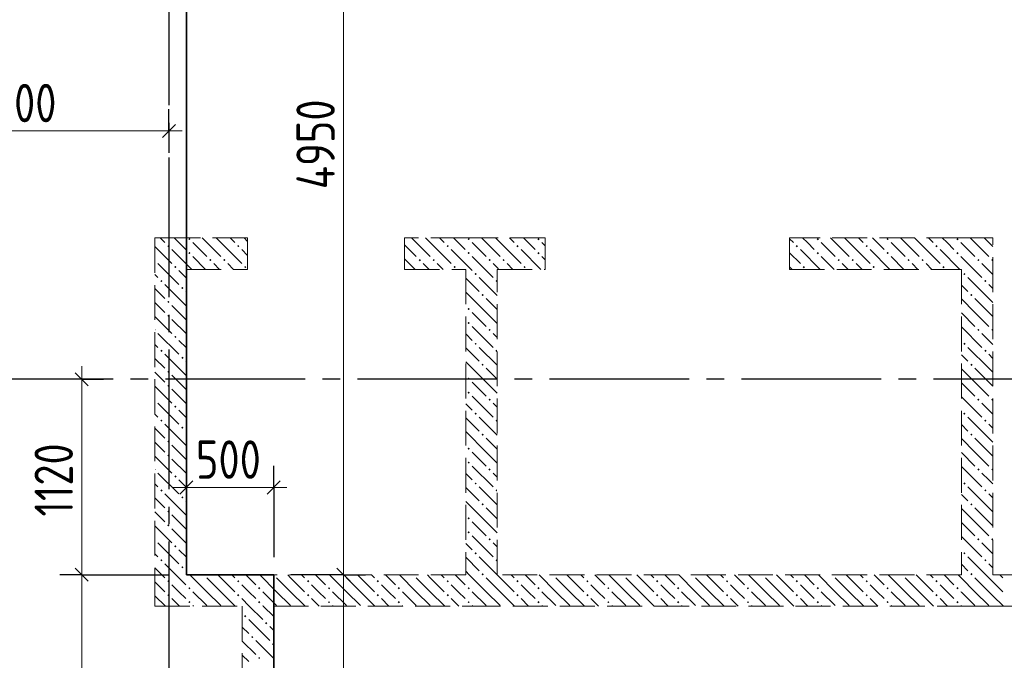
# Model space of a CAD drawing. Header units: millimetres. Extents: x 0 to 43617, y 0 to 59400.
# Tile 19 of 23: x 15469 to 21109, y 44640 to 48310. Entities that reach past the tile are written whole.
import ezdxf

# ---------------------------------------------------------------- set-up
doc = ezdxf.new("R2010")
doc.units = ezdxf.units.MM
doc.linetypes.add('______2', pattern=[270, 200, -70])
doc.linetypes.add('______5', pattern=[1100, 800, -100, 100, -100])
for name, color, linetype, lineweight in [('Standard', 7, 'Continuous', 25), ('ЖБ Перекрытие верхний уровень', 7, 'Continuous', 35), ('ЖБ Стена верхний уровень', 7, 'Continuous', 35), ('Оси', 40, '______5', 18)]:
    doc.layers.add(name, color=color, linetype=linetype, lineweight=lineweight)
doc.styles.add('GOST 2.304-81', font='txt')

msp = doc.modelspace()

# ---------------------------------------------------------------- hatches: boundary and pattern name
at = {"layer": 'ЖБ Стена верхний уровень', "linetype": 'Continuous', "lineweight": 18, "transparency": 33554687}
for points in [[(16434.5, 47053.1), (16440.9, 47059.6), (16447.4, 47053.1), (16440.9, 47046.6)], [(18034.5, 47053.1), (18040.9, 47059.6), (18047.4, 47053.1), (18040.9, 47046.6)], [(18434.5, 47053.1), (18440.9, 47059.6), (18447.4, 47053.1), (18440.9, 47046.6)], [(20034.5, 47053.1), (20040.9, 47059.6), (20047.4, 47053.1), (20040.9, 47046.6)], [(20434.5, 47053.1), (20440.9, 47059.6), (20447.4, 47053.1), (20440.9, 47046.6)], [(20834.5, 47053.1), (20840.9, 47059.6), (20847.4, 47053.1), (20840.9, 47046.6)], [(16314.5, 47013.1), (16321, 47019.6), (16327.5, 47013.1), (16321, 47006.6)], [(16714.5, 47013.1), (16721, 47019.6), (16727.5, 47013.1), (16721, 47006.6)], [(17914.5, 47013.1), (17921, 47019.6), (17927.5, 47013.1), (17921, 47006.6)], [(18314.5, 47013.1), (18321, 47019.6), (18327.4, 47013.1), (18321, 47006.6)], [(19914.5, 47013.1), (19921, 47019.6), (19927.4, 47013.1), (19921, 47006.6)], [(20314.5, 47013.1), (20321, 47019.6), (20327.4, 47013.1), (20321, 47006.6)], [(20714.5, 47013.1), (20721, 47019.6), (20727.4, 47013.1), (20721, 47006.6)], [(16244, 46936.6), (16247.4, 46933.1), (16244, 46929.7)], [(16434.5, 46973.1), (16440.9, 46979.6), (16447.4, 46973.1), (16440.9, 46966.6)], [(16554.4, 46933.1), (16560.9, 46939.6), (16567.4, 46933.1), (16560.9, 46926.6)], [(16634.5, 46933.1), (16640.9, 46939.6), (16647.4, 46933.1), (16640.9, 46926.6)], [(17754.4, 46933.1), (17760.9, 46939.6), (17767.4, 46933.1), (17760.9, 46926.6)], [(17834.5, 46933.1), (17840.9, 46939.6), (17847.4, 46933.1), (17840.9, 46926.6)], [(18034.5, 46973.1), (18040.9, 46979.6), (18047.4, 46973.1), (18040.9, 46966.6)], [(18154.4, 46933.1), (18160.9, 46939.6), (18167.4, 46933.1), (18160.9, 46926.6)], [(18234.5, 46933.1), (18240.9, 46939.6), (18247.4, 46933.1), (18240.9, 46926.6)], [(18434.5, 46973.1), (18440.9, 46979.6), (18447.4, 46973.1), (18440.9, 46966.6)], [(20034.5, 46973.1), (20040.9, 46979.6), (20047.4, 46973.1), (20040.9, 46966.6)], [(20154.4, 46933.1), (20160.9, 46939.6), (20167.4, 46933.1), (20160.9, 46926.6)], [(20234.5, 46933.1), (20240.9, 46939.6), (20247.4, 46933.1), (20240.9, 46926.6)], [(20434.5, 46973.1), (20440.9, 46979.6), (20447.4, 46973.1), (20440.9, 46966.6)], [(20554.4, 46933.1), (20560.9, 46939.6), (20567.4, 46933.1), (20560.9, 46926.6)], [(20634.5, 46933.1), (20640.9, 46939.6), (20647.4, 46933.1), (20640.9, 46926.6)], [(20834.5, 46973.1), (20840.9, 46979.6), (20847.4, 46973.1), (20840.9, 46966.6)], [(20954.4, 46933.1), (20960.9, 46939.6), (20967.4, 46933.1), (20960.9, 46926.6)], [(21034.5, 46933.1), (21040.9, 46939.6), (21044, 46936.6), (21044, 46929.7), (21040.9, 46926.6)], [(16354.4, 46893.1), (16360.9, 46899.6), (16367.4, 46893.1), (16360.9, 46886.6)], [(16754.4, 46893.1), (16760.9, 46899.6), (16767.4, 46893.1), (16760.9, 46886.6)], [(17954.4, 46893.1), (17960.9, 46899.6), (17967.4, 46893.1), (17960.9, 46886.6)], [(18354.4, 46893.1), (18360.9, 46899.6), (18367.4, 46893.1), (18360.9, 46886.6)], [(19954.4, 46893.1), (19960.9, 46899.6), (19967.4, 46893.1), (19960.9, 46886.6)], [(20354.4, 46893.1), (20360.9, 46899.6), (20367.4, 46893.1), (20360.9, 46886.6)], [(20754.4, 46893.1), (20760.9, 46899.6), (20767.4, 46893.1), (20760.9, 46886.6)], [(16274.5, 46813.1), (16281, 46819.6), (16287.5, 46813.1), (16281, 46806.6)], [(18074.5, 46853.1), (18081, 46859.6), (18087.5, 46853.1), (18081, 46846.6)], [(18194.5, 46813.1), (18201, 46819.6), (18204, 46816.6), (18204, 46809.7), (18201, 46806.6)], [(20874.5, 46853.1), (20881, 46859.6), (20887.5, 46853.1), (20881, 46846.6)], [(20994.5, 46813.1), (21001, 46819.6), (21007.5, 46813.1), (21001, 46806.6)], [(16394.5, 46773.1), (16401, 46779.6), (16407.5, 46773.1), (16401, 46766.6)], [(18114.5, 46733.1), (18121, 46739.6), (18127.5, 46733.1), (18121, 46726.6)], [(20914.5, 46733.1), (20921, 46739.6), (20927.4, 46733.1), (20921, 46726.6)], [(16314.5, 46693.1), (16321, 46699.6), (16327.5, 46693.1), (16321, 46686.6)], [(18034.5, 46653.1), (18040.9, 46659.6), (18047.4, 46653.1), (18040.9, 46646.6)], [(16314.5, 46613.1), (16321, 46619.6), (16327.5, 46613.1), (16321, 46606.6)], [(16244, 46536.6), (16247.4, 46533.1), (16244, 46529.7)], [(18034.5, 46573.1), (18040.9, 46579.6), (18047.4, 46573.1), (18040.9, 46566.6)], [(18154.4, 46533.1), (18160.9, 46539.6), (18167.4, 46533.1), (18160.9, 46526.6)], [(20954.4, 46533.1), (20960.9, 46539.6), (20967.4, 46533.1), (20960.9, 46526.6)], [(21034.5, 46533.1), (21040.9, 46539.6), (21044, 46536.6), (21044, 46529.7), (21040.9, 46526.6)], [(16354.4, 46493.1), (16360.9, 46499.6), (16367.4, 46493.1), (16360.9, 46486.6)], [(18074.5, 46453.1), (18081, 46459.6), (18087.5, 46453.1), (18081, 46446.6)], [(20874.5, 46453.1), (20881, 46459.6), (20887.5, 46453.1), (20881, 46446.6)], [(16274.5, 46413.1), (16281, 46419.6), (16287.5, 46413.1), (16281, 46406.6)], [(16394.5, 46373.1), (16401, 46379.6), (16407.5, 46373.1), (16401, 46366.6)], [(18194.5, 46413.1), (18201, 46419.6), (18204, 46416.6), (18204, 46409.7), (18201, 46406.6)], [(20994.5, 46413.1), (21001, 46419.6), (21007.5, 46413.1), (21001, 46406.6)], [(18114.5, 46333.1), (18121, 46339.6), (18127.5, 46333.1), (18121, 46326.6)], [(20914.5, 46333.1), (20921, 46339.6), (20927.4, 46333.1), (20921, 46326.6)], [(16314.5, 46293.1), (16321, 46299.6), (16327.5, 46293.1), (16321, 46286.6)], [(18034.5, 46253.1), (18040.9, 46259.6), (18047.4, 46253.1), (18040.9, 46246.6)], [(16314.5, 46213.1), (16321, 46219.6), (16327.5, 46213.1), (16321, 46206.6)], [(18034.5, 46173.1), (18040.9, 46179.6), (18047.4, 46173.1), (18040.9, 46166.6)], [(18154.4, 46133.1), (18160.9, 46139.6), (18167.4, 46133.1), (18160.9, 46126.6)], [(20954.4, 46133.1), (20960.9, 46139.6), (20967.4, 46133.1), (20960.9, 46126.6)], [(21034.5, 46133.1), (21040.9, 46139.6), (21044, 46136.6), (21044, 46129.7), (21040.9, 46126.6)], [(16244, 46136.6), (16247.4, 46133.1), (16244, 46129.7)], [(16354.4, 46093.1), (16360.9, 46099.6), (16367.4, 46093.1), (16360.9, 46086.6)], [(18074.5, 46053.1), (18081, 46059.6), (18087.5, 46053.1), (18081, 46046.6)], [(20874.5, 46053.1), (20881, 46059.6), (20887.5, 46053.1), (20881, 46046.6)], [(16274.5, 46013.1), (16281, 46019.6), (16287.5, 46013.1), (16281, 46006.6)], [(16394.5, 45973.1), (16401, 45979.6), (16407.5, 45973.1), (16401, 45966.6)], [(18194.5, 46013.1), (18201, 46019.6), (18204, 46016.6), (18204, 46009.7), (18201, 46006.6)], [(20994.5, 46013.1), (21001, 46019.6), (21007.5, 46013.1), (21001, 46006.6)], [(18114.5, 45933.1), (18121, 45939.6), (18127.5, 45933.1), (18121, 45926.6)], [(20914.5, 45933.1), (20921, 45939.6), (20927.4, 45933.1), (20921, 45926.6)], [(16314.5, 45893.1), (16321, 45899.6), (16327.5, 45893.1), (16321, 45886.6)], [(18034.5, 45853.1), (18040.9, 45859.6), (18047.4, 45853.1), (18040.9, 45846.6)], [(16314.5, 45813.1), (16321, 45819.6), (16327.5, 45813.1), (16321, 45806.6)], [(18034.5, 45773.1), (18040.9, 45779.6), (18047.4, 45773.1), (18040.9, 45766.6)], [(16244, 45736.6), (16247.4, 45733.1), (16244, 45729.7)], [(16354.4, 45693.1), (16360.9, 45699.6), (16367.4, 45693.1), (16360.9, 45686.6)], [(18154.4, 45733.1), (18160.9, 45739.6), (18167.4, 45733.1), (18160.9, 45726.6)], [(20954.4, 45733.1), (20960.9, 45739.6), (20967.4, 45733.1), (20960.9, 45726.6)], [(21034.5, 45733.1), (21040.9, 45739.6), (21044, 45736.6), (21044, 45729.7), (21040.9, 45726.6)], [(18074.5, 45653.1), (18081, 45659.6), (18087.5, 45653.1), (18081, 45646.6)], [(20874.5, 45653.1), (20881, 45659.6), (20887.5, 45653.1), (20881, 45646.6)], [(16274.5, 45613.1), (16281, 45619.6), (16287.5, 45613.1), (16281, 45606.6)], [(16394.5, 45573.1), (16401, 45579.6), (16407.5, 45573.1), (16401, 45566.6)], [(18194.5, 45613.1), (18201, 45619.6), (18204, 45616.6), (18204, 45609.7), (18201, 45606.6)], [(20994.5, 45613.1), (21001, 45619.6), (21007.5, 45613.1), (21001, 45606.6)], [(18114.5, 45533.1), (18121, 45539.6), (18127.5, 45533.1), (18121, 45526.6)], [(20914.5, 45533.1), (20921, 45539.6), (20927.4, 45533.1), (20921, 45526.6)], [(16314.5, 45493.1), (16321, 45499.6), (16327.5, 45493.1), (16321, 45486.6)], [(16314.5, 45413.1), (16321, 45419.6), (16327.5, 45413.1), (16321, 45406.6)], [(18034.5, 45453.1), (18040.9, 45459.6), (18047.4, 45453.1), (18040.9, 45446.6)], [(18034.5, 45373.1), (18040.9, 45379.6), (18047.4, 45373.1), (18040.9, 45366.6)], [(16244, 45336.6), (16247.4, 45333.1), (16244, 45329.7)], [(16354.4, 45293.1), (16360.9, 45299.6), (16367.4, 45293.1), (16360.9, 45286.6)], [(18154.4, 45333.1), (18160.9, 45339.6), (18167.4, 45333.1), (18160.9, 45326.6)], [(20954.4, 45333.1), (20960.9, 45339.6), (20967.4, 45333.1), (20960.9, 45326.6)], [(21034.5, 45333.1), (21040.9, 45339.6), (21044, 45336.6), (21044, 45329.7), (21040.9, 45326.6)], [(18074.5, 45253.1), (18081, 45259.6), (18087.5, 45253.1), (18081, 45246.6)], [(20874.5, 45253.1), (20881, 45259.6), (20887.5, 45253.1), (20881, 45246.6)], [(16274.5, 45213.1), (16281, 45219.6), (16287.5, 45213.1), (16281, 45206.6)], [(16394.5, 45173.1), (16401, 45179.6), (16407.5, 45173.1), (16401, 45166.6)], [(18194.5, 45213.1), (18201, 45219.6), (18204, 45216.6), (18204, 45209.7), (18201, 45206.6)], [(20994.5, 45213.1), (21001, 45219.6), (21007.5, 45213.1), (21001, 45206.6)], [(16524.3, 45130), (16521, 45126.6), (16517.6, 45130)], [(16924.3, 45130), (16921, 45126.6), (16917.6, 45130)], [(17324.3, 45130), (17321, 45126.6), (17317.6, 45130)], [(17724.3, 45130), (17721, 45126.6), (17717.6, 45130)], [(18114.5, 45133.1), (18121, 45139.6), (18127.5, 45133.1), (18124.3, 45130), (18117.6, 45130)], [(18124.3, 45130), (18121, 45126.6), (18117.6, 45130)], [(18524.3, 45130), (18521, 45126.6), (18517.6, 45130)], [(18924.3, 45130), (18921, 45126.6), (18917.6, 45130)], [(19324.3, 45130), (19321, 45126.6), (19317.6, 45130)], [(19724.3, 45130), (19721, 45126.6), (19717.6, 45130)], [(20124.3, 45130), (20121, 45126.6), (20117.6, 45130)], [(20524.3, 45130), (20521, 45126.6), (20517.6, 45130)], [(20914.5, 45133.1), (20921, 45139.6), (20927.4, 45133.1), (20921, 45126.6)], [(16314.5, 45093.1), (16321, 45099.6), (16327.5, 45093.1), (16321, 45086.6)], [(16714.5, 45093.1), (16721, 45099.6), (16727.5, 45093.1), (16721, 45086.6)], [(17114.5, 45093.1), (17121, 45099.6), (17127.5, 45093.1), (17121, 45086.6)], [(17514.5, 45093.1), (17521, 45099.6), (17527.5, 45093.1), (17521, 45086.6)], [(17914.5, 45093.1), (17921, 45099.6), (17927.5, 45093.1), (17921, 45086.6)], [(18314.5, 45093.1), (18321, 45099.6), (18327.4, 45093.1), (18321, 45086.6)], [(18714.5, 45093.1), (18721, 45099.6), (18727.4, 45093.1), (18721, 45086.6)], [(19114.5, 45093.1), (19121, 45099.6), (19127.4, 45093.1), (19121, 45086.6)], [(19514.5, 45093.1), (19521, 45099.6), (19527.4, 45093.1), (19521, 45086.6)], [(19914.5, 45093.1), (19921, 45099.6), (19927.4, 45093.1), (19921, 45086.6)], [(20314.5, 45093.1), (20321, 45099.6), (20327.4, 45093.1), (20321, 45086.6)], [(20714.5, 45093.1), (20721, 45099.6), (20727.4, 45093.1), (20721, 45086.6)], [(16314.5, 45013.1), (16321, 45019.6), (16327.5, 45013.1), (16321, 45006.6)], [(16434.5, 45053.1), (16440.9, 45059.6), (16447.4, 45053.1), (16440.9, 45046.6)], [(16714.5, 45013.1), (16721, 45019.6), (16727.5, 45013.1), (16721, 45006.6)], [(16834.5, 45053.1), (16840.9, 45059.6), (16847.4, 45053.1), (16840.9, 45046.6)], [(17114.5, 45013.1), (17121, 45019.6), (17127.5, 45013.1), (17121, 45006.6)], [(17234.5, 45053.1), (17240.9, 45059.6), (17247.4, 45053.1), (17240.9, 45046.6)], [(17514.5, 45013.1), (17521, 45019.6), (17527.5, 45013.1), (17521, 45006.6)], [(17634.5, 45053.1), (17640.9, 45059.6), (17647.4, 45053.1), (17640.9, 45046.6)], [(17914.5, 45013.1), (17921, 45019.6), (17927.5, 45013.1), (17921, 45006.6)], [(18034.5, 45053.1), (18040.9, 45059.6), (18047.4, 45053.1), (18040.9, 45046.6)], [(18314.5, 45013.1), (18321, 45019.6), (18327.4, 45013.1), (18321, 45006.6)], [(18434.5, 45053.1), (18440.9, 45059.6), (18447.4, 45053.1), (18440.9, 45046.6)], [(18714.5, 45013.1), (18721, 45019.6), (18727.4, 45013.1), (18721, 45006.6)], [(18834.5, 45053.1), (18840.9, 45059.6), (18847.4, 45053.1), (18840.9, 45046.6)], [(19114.5, 45013.1), (19121, 45019.6), (19127.4, 45013.1), (19121, 45006.6)], [(19234.5, 45053.1), (19240.9, 45059.6), (19247.4, 45053.1), (19240.9, 45046.6)], [(19514.5, 45013.1), (19521, 45019.6), (19527.4, 45013.1), (19521, 45006.6)], [(19634.5, 45053.1), (19640.9, 45059.6), (19647.4, 45053.1), (19640.9, 45046.6)], [(19914.5, 45013.1), (19921, 45019.6), (19927.4, 45013.1), (19921, 45006.6)], [(20034.5, 45053.1), (20040.9, 45059.6), (20047.4, 45053.1), (20040.9, 45046.6)], [(20314.5, 45013.1), (20321, 45019.6), (20327.4, 45013.1), (20321, 45006.6)], [(20434.5, 45053.1), (20440.9, 45059.6), (20447.4, 45053.1), (20440.9, 45046.6)], [(20714.5, 45013.1), (20721, 45019.6), (20727.4, 45013.1), (20721, 45006.6)], [(20834.5, 45053.1), (20840.9, 45059.6), (20847.4, 45053.1), (20840.9, 45046.6)], [(16434.5, 44973.1), (16440.9, 44979.6), (16447.4, 44973.1), (16440.9, 44966.6)], [(16834.5, 44973.1), (16840.9, 44979.6), (16847.4, 44973.1), (16840.9, 44966.6)], [(17234.5, 44973.1), (17240.9, 44979.6), (17247.4, 44973.1), (17240.9, 44966.6)], [(17634.5, 44973.1), (17640.9, 44979.6), (17647.4, 44973.1), (17640.9, 44966.6)], [(18034.5, 44973.1), (18040.9, 44979.6), (18047.4, 44973.1), (18040.9, 44966.6)], [(18434.5, 44973.1), (18440.9, 44979.6), (18447.4, 44973.1), (18440.9, 44966.6)], [(18834.5, 44973.1), (18840.9, 44979.6), (18847.4, 44973.1), (18840.9, 44966.6)], [(19234.5, 44973.1), (19240.9, 44979.6), (19247.4, 44973.1), (19240.9, 44966.6)], [(19634.5, 44973.1), (19640.9, 44979.6), (19647.4, 44973.1), (19640.9, 44966.6)], [(20034.5, 44973.1), (20040.9, 44979.6), (20047.4, 44973.1), (20040.9, 44966.6)], [(20434.5, 44973.1), (20440.9, 44979.6), (20447.4, 44973.1), (20440.9, 44966.6)], [(20834.5, 44973.1), (20840.9, 44979.6), (20847.4, 44973.1), (20840.9, 44966.6)], [(16754.4, 44893.1), (16760.9, 44899.6), (16767.4, 44893.1), (16760.9, 44886.6)], [(16874.5, 44853.1), (16881, 44859.6), (16887.5, 44853.1), (16881, 44846.6)], [(16794.5, 44773.1), (16801, 44779.6), (16807.5, 44773.1), (16801, 44766.6)], [(16914.5, 44733.1), (16921, 44739.6), (16924, 44736.6), (16924, 44729.7), (16921, 44726.6)], [(16834.5, 44653.1), (16840.9, 44659.6), (16847.4, 44653.1), (16840.9, 44646.6)]]:
    msp.add_hatch(color=7, dxfattribs=at).paths.add_polyline_path(points, flags=16)

# ---------------------------------------------------------------- linework, layer by layer
at = {"layer": 'Standard', "color": 251, "linetype": 'Continuous', "lineweight": -3, "true_color": 0x656565, "transparency": 33554687}
for p, q in [((16324, 47672.8), (16324, 47797.8)), ((16324, 47672.8), (16324, 47547.8)), ((16324, 47672.8), (16324, 47672.8)), ((15824, 46250), (15699, 46250)), ((15824, 46250), (15949, 46250)), ((15824, 46250), (15824, 46250)), ((16424, 45630), (16424, 45755)), ((16924, 45630), (16924, 45755)), ((16424, 45630), (16424, 45505)), ((16424, 45630), (16424, 45230)), ((16924, 45630), (16924, 45505)), ((16924, 45630), (16924, 45230)), ((15824, 45130), (15699, 45130)), ((15824, 45130), (15949, 45130)), ((17324, 45130), (17199, 45130)), ((17324, 45130), (17449, 45130))]:
    msp.add_line(p, q, dxfattribs=at)
at = {"layer": 'Standard', "color": 7, "linetype": 'Continuous', "lineweight": 25, "transparency": 33554687}
for p, q in [((16361.5, 47710.3), (16286.5, 47635.3)), ((15786.5, 46287.5), (15861.5, 46212.5)), ((16386.5, 45592.5), (16461.5, 45667.5)), ((16886.5, 45592.5), (16961.5, 45667.5)), ((15786.5, 45167.5), (15861.5, 45092.5)), ((17286.5, 45167.5), (17361.5, 45092.5))]:
    msp.add_line(p, q, dxfattribs=at)
at = {"layer": 'Standard', "color": 7, "linetype": 'Continuous', "lineweight": 13, "transparency": 33554687}
for p, q in [((16324, 47672.8), (16399, 47672.8)), ((15824, 46250), (15824, 46325)), ((16424, 45630), (16349, 45630)), ((16424, 45630), (16924, 45630)), ((16924, 45630), (16999, 45630)), ((17324, 45130), (17324, 42420))]:
    msp.add_line(p, q, dxfattribs=at)
for points in [[(17324, 50080), (17324, 47248.4), (17324, 47248.4), (17324, 45130)], [(16324, 47672.8), (14824, 47672.8), (14824, 47672.8), (14746.6, 47672.8), (14746.6, 47672.8), (14624, 47672.8)], [(15824, 46250), (15824, 45374.1), (15824, 45374.1), (15824, 45130)], [(15824, 45130), (15824, 44968.8), (15824, 44968.8), (15824, 43220)]]:
    msp.add_lwpolyline(points, dxfattribs=at)
at = {"layer": 'Standard', "color": 251, "linetype": 'Continuous', "lineweight": -3, "true_color": 0x656565, "transparency": 33554687}
for points in [[(15824, 45130), (15837.5, 45130), (15837.5, 45130), (16324, 45130)], [(17324, 45130), (17307, 45130), (17307, 45130), (17024, 45130)]]:
    msp.add_lwpolyline(points, dxfattribs=at)
at = {"layer": 'ЖБ Перекрытие верхний уровень', "color": 7, "linetype": 'Continuous', "lineweight": 35, "transparency": 33554687}
for p, q in [((16424, 45130), (16424, 50080)), ((16924, 45130), (16424, 45130)), ((16924, 42420), (16924, 45130))]:
    msp.add_line(p, q, dxfattribs=at)
at = {"layer": 'ЖБ Стена верхний уровень', "color": 251, "linetype": '______2', "lineweight": 13, "true_color": 0x656565, "transparency": 33554687}
for p, q in [((16424, 47060), (16244, 47060)), ((16244, 47060), (16244, 45130)), ((16774, 47060), (16424, 47060)), ((16774, 47060), (16774, 46880)), ((17674, 46880), (17674, 47060)), ((18024, 47060), (17674, 47060)), ((18204, 47060), (18024, 47060)), ((18479, 47060), (18204, 47060)), ((18479, 47060), (18479, 46880)), ((19879, 46880), (19879, 47060)), ((20864, 47060), (19879, 47060)), ((21044, 47060), (20864, 47060)), ((21044, 45130), (21044, 47060)), ((16424, 45130), (16424, 46880)), ((16424, 46880), (16774, 46880)), ((17674, 46880), (18024, 46880)), ((18024, 46880), (18024, 45130)), ((18204, 46880), (18479, 46880)), ((18204, 45130), (18204, 46880)), ((19879, 46880), (20864, 46880)), ((20864, 46880), (20864, 45130)), ((16244, 45130), (16244, 44950)), ((18024, 45130), (16424, 45130)), ((20864, 45130), (18204, 45130)), ((22024, 45130), (21044, 45130)), ((16244, 44950), (16744, 44950)), ((16744, 44950), (16744, 42420)), ((16924, 44950), (18024, 44950)), ((16924, 42420), (16924, 44950)), ((18024, 44950), (20864, 44950)), ((20864, 44950), (21044, 44950)), ((21044, 44950), (22024, 44950))]:
    msp.add_line(p, q, dxfattribs=at)
at = {"layer": 'ЖБ Стена верхний уровень', "color": 9, "linetype": 'Continuous', "lineweight": 18, "true_color": 0xc7c7c7, "transparency": 33554687}
for p, q in [((16274.1, 47060), (16301, 47033.1)), ((16381, 47033.1), (16354.1, 47060)), ((16540.9, 47033.1), (16514.1, 47060)), ((16594.1, 47060), (16621, 47033.1)), ((16674.1, 47060), (16701, 47033.1)), ((16774, 47040.1), (16754.1, 47060)), ((17740.9, 47033.1), (17714.1, 47060)), ((17794.1, 47060), (17821, 47033.1)), ((17874.1, 47060), (17901, 47033.1)), ((17981, 47033.1), (17954.1, 47060)), ((18140.9, 47033.1), (18114.1, 47060)), ((18194.1, 47060), (18204, 47050.1)), ((18204, 47050.1), (18221, 47033.1)), ((18274.1, 47060), (18301, 47033.1)), ((18381, 47033.1), (18354.1, 47060)), ((19879, 47055.1), (19901, 47033.1)), ((19981, 47033.1), (19954.1, 47060)), ((20140.9, 47033.1), (20114.1, 47060)), ((20194.1, 47060), (20221, 47033.1)), ((20274.1, 47060), (20301, 47033.1)), ((20381, 47033.1), (20354.1, 47060)), ((20540.9, 47033.1), (20514.1, 47060)), ((20594.1, 47060), (20621, 47033.1)), ((20674.1, 47060), (20701, 47033.1)), ((20781, 47033.1), (20754.1, 47060)), ((20940.9, 47033.1), (20914.1, 47060)), ((20994.1, 47060), (21021, 47033.1)), ((16244, 47010.1), (16340.9, 46913.1)), ((16340.9, 46993.1), (16424, 46910.1)), ((16421, 46993.1), (16381, 47033.1)), ((16460.9, 47033.1), (16540.9, 46953.1)), ((16540.9, 47033.1), (16621, 46953.1)), ((16621, 47033.1), (16740.9, 46913.1)), ((16740.9, 46993.1), (16774, 46960.1)), ((17674, 47020.1), (17740.9, 46953.1)), ((17740.9, 47033.1), (17821, 46953.1)), ((17821, 47033.1), (17940.9, 46913.1)), ((17940.9, 46993.1), (18024, 46910.1)), ((18021, 46993.1), (17981, 47033.1)), ((18060.9, 47033.1), (18140.9, 46953.1)), ((18140.9, 47033.1), (18204, 46970.1)), ((18221, 47033.1), (18340.9, 46913.1)), ((18421, 46993.1), (18381, 47033.1)), ((18460.9, 47033.1), (18479, 47015.1)), ((19940.9, 46993.1), (20054.1, 46880)), ((20021, 46993.1), (19981, 47033.1)), ((20060.9, 47033.1), (20140.9, 46953.1)), ((20140.9, 47033.1), (20221, 46953.1)), ((20221, 47033.1), (20340.9, 46913.1)), ((20340.9, 46993.1), (20454.1, 46880)), ((20421, 46993.1), (20381, 47033.1)), ((20460.9, 47033.1), (20540.9, 46953.1)), ((20540.9, 47033.1), (20621, 46953.1)), ((20621, 47033.1), (20740.9, 46913.1)), ((20740.9, 46993.1), (20854.1, 46880)), ((20821, 46993.1), (20781, 47033.1)), ((20860.9, 47033.1), (20864, 47030.1)), ((20864, 47030.1), (20940.9, 46953.1)), ((20940.9, 47033.1), (21021, 46953.1)), ((21021, 47033.1), (21044, 47010.1)), ((17674, 46940.1), (17734.1, 46880)), ((18060.9, 46953.1), (18181, 46833.1)), ((18204, 46970.1), (18221, 46953.1)), ((18460.9, 46953.1), (18479, 46935.1)), ((19879, 46975.1), (19940.9, 46913.1)), ((20060.9, 46953.1), (20134.1, 46880)), ((20460.9, 46953.1), (20534.1, 46880)), ((20860.9, 46953.1), (20864, 46950.1)), ((20864, 46950.1), (20981, 46833.1)), ((16260.9, 46913.1), (16381, 46793.1)), ((16381, 46873.1), (16424, 46830.1)), ((17814.1, 46880), (17781, 46913.1)), ((17860.9, 46913.1), (17894.1, 46880)), ((18024, 46910.1), (18060.9, 46873.1)), ((18204, 46890.1), (18181, 46913.1)), ((19879, 46895.1), (19894.1, 46880)), ((20214.1, 46880), (20181, 46913.1)), ((20260.9, 46913.1), (20294.1, 46880)), ((20614.1, 46880), (20581, 46913.1)), ((20660.9, 46913.1), (20694.1, 46880)), ((21021, 46873.1), (20981, 46913.1)), ((21044, 46850.1), (21021, 46873.1)), ((16260.9, 46833.1), (16244, 46850.1)), ((18024, 46830.1), (18101, 46753.1)), ((18204, 46730.1), (18101, 46833.1)), ((21021, 46713.1), (20901, 46833.1)), ((16244, 46770.1), (16301, 46713.1)), ((16301, 46793.1), (16421, 46673.1)), ((20864, 46790.1), (20901, 46753.1)), ((21021, 46793.1), (21044, 46770.1)), ((16424, 46750.1), (16421, 46753.1)), ((18140.9, 46633.1), (18024, 46750.1)), ((18140.9, 46713.1), (18204, 46650.1)), ((20940.9, 46633.1), (20864, 46710.1)), ((20940.9, 46713.1), (21021, 46633.1)), ((21021, 46713.1), (21044, 46690.1)), ((16244, 46690.1), (16301, 46633.1)), ((16381, 46633.1), (16340.9, 46673.1)), ((16244, 46610.1), (16340.9, 46513.1)), ((16340.9, 46593.1), (16424, 46510.1)), ((16421, 46593.1), (16381, 46633.1)), ((18060.9, 46633.1), (18140.9, 46553.1)), ((18140.9, 46633.1), (18204, 46570.1)), ((20864, 46630.1), (20940.9, 46553.1)), ((20940.9, 46633.1), (21021, 46553.1)), ((21021, 46633.1), (21044, 46610.1)), ((18060.9, 46553.1), (18181, 46433.1)), ((20864, 46550.1), (20981, 46433.1)), ((16260.9, 46513.1), (16381, 46393.1)), ((18024, 46510.1), (18060.9, 46473.1)), ((18204, 46490.1), (18181, 46513.1)), ((21021, 46473.1), (20981, 46513.1)), ((16260.9, 46433.1), (16244, 46450.1)), ((16381, 46473.1), (16424, 46430.1)), ((18024, 46430.1), (18101, 46353.1)), ((18204, 46330.1), (18101, 46433.1)), ((21021, 46313.1), (20901, 46433.1)), ((21044, 46450.1), (21021, 46473.1)), ((16244, 46370.1), (16301, 46313.1)), ((16301, 46393.1), (16421, 46273.1)), ((20864, 46390.1), (20901, 46353.1)), ((21021, 46393.1), (21044, 46370.1)), ((16424, 46350.1), (16421, 46353.1)), ((18140.9, 46233.1), (18024, 46350.1)), ((18140.9, 46313.1), (18204, 46250.1)), ((20940.9, 46233.1), (20864, 46310.1)), ((20940.9, 46313.1), (21021, 46233.1)), ((21021, 46313.1), (21044, 46290.1)), ((16244, 46290.1), (16301, 46233.1)), ((16381, 46233.1), (16340.9, 46273.1)), ((16244, 46210.1), (16340.9, 46113.1)), ((16421, 46193.1), (16381, 46233.1)), ((18060.9, 46233.1), (18140.9, 46153.1)), ((18140.9, 46233.1), (18204, 46170.1)), ((20864, 46230.1), (20940.9, 46153.1)), ((20940.9, 46233.1), (21021, 46153.1)), ((21021, 46233.1), (21044, 46210.1)), ((16340.9, 46193.1), (16424, 46110.1)), ((18060.9, 46153.1), (18181, 46033.1)), ((20864, 46150.1), (20981, 46033.1)), ((16260.9, 46113.1), (16381, 45993.1)), ((18024, 46110.1), (18060.9, 46073.1)), ((18204, 46090.1), (18181, 46113.1)), ((21021, 46073.1), (20981, 46113.1)), ((16260.9, 46033.1), (16244, 46050.1)), ((16381, 46073.1), (16424, 46030.1)), ((18024, 46030.1), (18101, 45953.1)), ((18204, 45930.1), (18101, 46033.1)), ((21021, 45913.1), (20901, 46033.1)), ((21044, 46050.1), (21021, 46073.1)), ((16244, 45970.1), (16301, 45913.1)), ((16301, 45993.1), (16421, 45873.1)), ((20864, 45990.1), (20901, 45953.1)), ((21021, 45993.1), (21044, 45970.1)), ((16424, 45950.1), (16421, 45953.1)), ((18140.9, 45833.1), (18024, 45950.1)), ((18140.9, 45913.1), (18204, 45850.1)), ((20940.9, 45913.1), (21021, 45833.1)), ((21021, 45913.1), (21044, 45890.1)), ((16244, 45890.1), (16301, 45833.1)), ((16381, 45833.1), (16340.9, 45873.1)), ((20940.9, 45833.1), (20864, 45910.1)), ((16244, 45810.1), (16340.9, 45713.1)), ((16421, 45793.1), (16381, 45833.1)), ((18060.9, 45833.1), (18140.9, 45753.1)), ((18140.9, 45833.1), (18204, 45770.1)), ((20864, 45830.1), (20940.9, 45753.1)), ((20940.9, 45833.1), (21021, 45753.1)), ((21021, 45833.1), (21044, 45810.1)), ((16340.9, 45793.1), (16424, 45710.1)), ((18060.9, 45753.1), (18181, 45633.1)), ((20864, 45750.1), (20981, 45633.1)), ((16260.9, 45713.1), (16381, 45593.1)), ((18024, 45710.1), (18060.9, 45673.1)), ((18204, 45690.1), (18181, 45713.1)), ((21021, 45673.1), (20981, 45713.1)), ((16260.9, 45633.1), (16244, 45650.1)), ((16381, 45673.1), (16424, 45630.1)), ((18204, 45530.1), (18101, 45633.1)), ((21021, 45513.1), (20901, 45633.1)), ((21044, 45650.1), (21021, 45673.1)), ((16301, 45593.1), (16421, 45473.1)), ((18024, 45630.1), (18101, 45553.1)), ((20864, 45590.1), (20901, 45553.1)), ((21021, 45593.1), (21044, 45570.1)), ((16244, 45570.1), (16301, 45513.1)), ((16424, 45550.1), (16421, 45553.1)), ((18140.9, 45433.1), (18024, 45550.1)), ((16244, 45490.1), (16301, 45433.1)), ((16381, 45433.1), (16340.9, 45473.1)), ((18140.9, 45513.1), (18204, 45450.1)), ((20940.9, 45433.1), (20864, 45510.1)), ((20940.9, 45513.1), (21021, 45433.1)), ((21021, 45513.1), (21044, 45490.1)), ((16244, 45410.1), (16340.9, 45313.1)), ((16421, 45393.1), (16381, 45433.1)), ((18060.9, 45433.1), (18140.9, 45353.1)), ((18140.9, 45433.1), (18204, 45370.1)), ((20864, 45430.1), (20940.9, 45353.1)), ((20940.9, 45433.1), (21021, 45353.1)), ((21021, 45433.1), (21044, 45410.1)), ((16340.9, 45393.1), (16424, 45310.1)), ((18060.9, 45353.1), (18181, 45233.1)), ((20864, 45350.1), (20981, 45233.1)), ((16260.9, 45313.1), (16381, 45193.1)), ((18024, 45310.1), (18060.9, 45273.1)), ((18204, 45290.1), (18181, 45313.1)), ((21021, 45273.1), (20981, 45313.1)), ((16260.9, 45233.1), (16244, 45250.1)), ((16381, 45273.1), (16424, 45230.1)), ((21044, 45250.1), (21021, 45273.1)), ((16301, 45193.1), (16364.1, 45130)), ((18024, 45230.1), (18101, 45153.1)), ((18204, 45130.1), (18101, 45233.1)), ((20864, 45190.1), (20901, 45153.1)), ((21021, 45113.1), (20901, 45233.1)), ((21021, 45193.1), (21044, 45170.1)), ((16244, 45170.1), (16284.1, 45130)), ((16284.1, 45130), (16301, 45113.1)), ((16364.1, 45130), (16421, 45073.1)), ((16424, 45150.1), (16421, 45153.1)), ((16540.9, 45033.1), (16444.1, 45130)), ((16621, 45113.1), (16604.1, 45130)), ((16684.1, 45130), (16701, 45113.1)), ((16764.1, 45130), (16821, 45073.1)), ((16940.9, 45033.1), (16844.1, 45130)), ((17021, 45113.1), (17004.1, 45130)), ((17084.1, 45130), (17101, 45113.1)), ((17164.1, 45130), (17221, 45073.1)), ((17340.9, 45033.1), (17244.1, 45130)), ((17421, 45113.1), (17404.1, 45130)), ((17484.1, 45130), (17501, 45113.1)), ((17564.1, 45130), (17621, 45073.1)), ((17740.9, 45033.1), (17644.1, 45130)), ((17821, 45113.1), (17804.1, 45130)), ((17884.1, 45130), (17901, 45113.1)), ((17964.1, 45130), (18021, 45073.1)), ((18044.1, 45130), (18024, 45150.1)), ((18140.9, 45033.1), (18044.1, 45130)), ((18221, 45113.1), (18204.1, 45130)), ((18284.1, 45130), (18301, 45113.1)), ((18364.1, 45130), (18421, 45073.1)), ((18540.9, 45033.1), (18444.1, 45130)), ((18621, 45113.1), (18604.1, 45130)), ((18684.1, 45130), (18701, 45113.1)), ((18764.1, 45130), (18821, 45073.1)), ((18940.9, 45033.1), (18844.1, 45130)), ((19021, 45113.1), (19004.1, 45130)), ((19084.1, 45130), (19101, 45113.1)), ((19164.1, 45130), (19221, 45073.1)), ((19340.9, 45033.1), (19244.1, 45130)), ((19421, 45113.1), (19404.1, 45130)), ((19484.1, 45130), (19501, 45113.1)), ((19564.1, 45130), (19621, 45073.1)), ((19740.9, 45033.1), (19644.1, 45130)), ((19821, 45113.1), (19804.1, 45130)), ((19884.1, 45130), (19901, 45113.1)), ((19964.1, 45130), (20021, 45073.1)), ((20140.9, 45033.1), (20044.1, 45130)), ((20221, 45113.1), (20204.1, 45130)), ((20284.1, 45130), (20301, 45113.1)), ((20364.1, 45130), (20421, 45073.1)), ((20540.9, 45033.1), (20444.1, 45130)), ((20621, 45113.1), (20604.1, 45130)), ((20684.1, 45130), (20701, 45113.1)), ((20764.1, 45130), (20821, 45073.1)), ((20864, 45110.1), (20844.1, 45130)), ((21084.1, 45130), (21101, 45113.1)), ((16244, 45090.1), (16301, 45033.1)), ((16381, 45033.1), (16340.9, 45073.1)), ((16540.9, 45113.1), (16621, 45033.1)), ((16621, 45113.1), (16701, 45033.1)), ((16781, 45033.1), (16740.9, 45073.1)), ((16940.9, 45113.1), (17021, 45033.1)), ((17021, 45113.1), (17101, 45033.1)), ((17181, 45033.1), (17140.9, 45073.1)), ((17340.9, 45113.1), (17421, 45033.1)), ((17421, 45113.1), (17501, 45033.1)), ((17581, 45033.1), (17540.9, 45073.1)), ((17740.9, 45113.1), (17821, 45033.1)), ((17821, 45113.1), (17901, 45033.1)), ((17981, 45033.1), (17940.9, 45073.1)), ((18140.9, 45113.1), (18221, 45033.1)), ((18221, 45113.1), (18301, 45033.1)), ((18381, 45033.1), (18340.9, 45073.1)), ((18540.9, 45113.1), (18621, 45033.1)), ((18621, 45113.1), (18701, 45033.1)), ((18781, 45033.1), (18740.9, 45073.1)), ((18940.9, 45113.1), (19021, 45033.1)), ((19021, 45113.1), (19101, 45033.1)), ((19181, 45033.1), (19140.9, 45073.1)), ((19340.9, 45113.1), (19421, 45033.1)), ((19421, 45113.1), (19501, 45033.1)), ((19581, 45033.1), (19540.9, 45073.1)), ((19740.9, 45113.1), (19821, 45033.1)), ((19821, 45113.1), (19901, 45033.1)), ((19981, 45033.1), (19940.9, 45073.1)), ((20140.9, 45113.1), (20221, 45033.1)), ((20221, 45113.1), (20301, 45033.1)), ((20381, 45033.1), (20340.9, 45073.1)), ((20540.9, 45113.1), (20621, 45033.1)), ((20621, 45113.1), (20701, 45033.1)), ((20781, 45033.1), (20740.9, 45073.1)), ((20940.9, 45033.1), (20864, 45110.1)), ((20940.9, 45113.1), (21021, 45033.1)), ((21021, 45113.1), (21044, 45090.1)), ((21044, 45090.1), (21101, 45033.1)), ((16244, 45010.1), (16304.1, 44950)), ((16421, 44993.1), (16381, 45033.1)), ((16460.9, 45033.1), (16540.9, 44953.1)), ((16540.9, 45033.1), (16621, 44953.1)), ((16621, 45033.1), (16704.1, 44950)), ((16821, 44993.1), (16781, 45033.1)), ((16860.9, 45033.1), (16940.9, 44953.1)), ((16940.9, 45033.1), (17021, 44953.1)), ((17021, 45033.1), (17104.1, 44950)), ((17221, 44993.1), (17181, 45033.1)), ((17260.9, 45033.1), (17340.9, 44953.1)), ((17340.9, 45033.1), (17421, 44953.1)), ((17421, 45033.1), (17504.1, 44950)), ((17621, 44993.1), (17581, 45033.1)), ((17660.9, 45033.1), (17740.9, 44953.1)), ((17740.9, 45033.1), (17821, 44953.1)), ((17821, 45033.1), (17904.1, 44950)), ((18021, 44993.1), (17981, 45033.1)), ((18060.9, 45033.1), (18140.9, 44953.1)), ((18140.9, 45033.1), (18221, 44953.1)), ((18221, 45033.1), (18304.1, 44950)), ((18421, 44993.1), (18381, 45033.1)), ((18460.9, 45033.1), (18540.9, 44953.1)), ((18540.9, 45033.1), (18621, 44953.1)), ((18621, 45033.1), (18704.1, 44950)), ((18821, 44993.1), (18781, 45033.1)), ((18860.9, 45033.1), (18940.9, 44953.1)), ((18940.9, 45033.1), (19021, 44953.1)), ((19021, 45033.1), (19104.1, 44950)), ((19221, 44993.1), (19181, 45033.1)), ((19260.9, 45033.1), (19340.9, 44953.1)), ((19340.9, 45033.1), (19421, 44953.1)), ((19421, 45033.1), (19504.1, 44950)), ((19621, 44993.1), (19581, 45033.1)), ((19660.9, 45033.1), (19740.9, 44953.1)), ((19740.9, 45033.1), (19821, 44953.1)), ((19821, 45033.1), (19904.1, 44950)), ((20021, 44993.1), (19981, 45033.1)), ((20060.9, 45033.1), (20140.9, 44953.1)), ((20140.9, 45033.1), (20221, 44953.1)), ((20221, 45033.1), (20304.1, 44950)), ((20421, 44993.1), (20381, 45033.1)), ((20460.9, 45033.1), (20540.9, 44953.1)), ((20540.9, 45033.1), (20621, 44953.1)), ((20621, 45033.1), (20704.1, 44950)), ((20821, 44993.1), (20781, 45033.1)), ((20860.9, 45033.1), (20864, 45030.1)), ((20864, 45030.1), (20940.9, 44953.1)), ((20940.9, 45033.1), (21021, 44953.1)), ((21021, 45033.1), (21044, 45010.1)), ((21044, 45010.1), (21104.1, 44950)), ((16340.9, 44993.1), (16384.1, 44950)), ((16740.9, 44993.1), (16784.1, 44950)), ((17140.9, 44993.1), (17184.1, 44950)), ((17540.9, 44993.1), (17584.1, 44950)), ((17940.9, 44993.1), (17984.1, 44950)), ((18340.9, 44993.1), (18384.1, 44950)), ((18740.9, 44993.1), (18784.1, 44950)), ((19140.9, 44993.1), (19184.1, 44950)), ((19540.9, 44993.1), (19584.1, 44950)), ((19940.9, 44993.1), (19984.1, 44950)), ((20340.9, 44993.1), (20384.1, 44950)), ((20740.9, 44993.1), (20784.1, 44950)), ((16460.9, 44953.1), (16464.1, 44950)), ((16784.1, 44950), (16860.9, 44873.1)), ((16860.9, 44953.1), (16864.1, 44950)), ((16864.1, 44950), (16924, 44890.1)), ((17260.9, 44953.1), (17264.1, 44950)), ((17660.9, 44953.1), (17664.1, 44950)), ((18060.9, 44953.1), (18064.1, 44950)), ((18460.9, 44953.1), (18464.1, 44950)), ((18860.9, 44953.1), (18864.1, 44950)), ((19260.9, 44953.1), (19264.1, 44950)), ((19660.9, 44953.1), (19664.1, 44950)), ((20060.9, 44953.1), (20064.1, 44950)), ((20460.9, 44953.1), (20464.1, 44950)), ((20860.9, 44953.1), (20864, 44950.1)), ((20864, 44950.1), (20864.1, 44950)), ((16781, 44873.1), (16901, 44753.1)), ((16744, 44830.1), (16781, 44793.1)), ((16924, 44810.1), (16901, 44833.1)), ((16744, 44750.1), (16821, 44673.1)), ((16924, 44650.1), (16821, 44753.1)), ((16781, 44633.1), (16744, 44670.1))]:
    msp.add_line(p, q, dxfattribs=at)
for points in [[(18340.9, 46993.1), (18454.1, 46880), (18454.1, 46880)], [(16460.9, 46953.1), (16534.1, 46880), (16534.1, 46880)], [(16424, 46910.1), (16454.1, 46880), (16454.1, 46880)], [(16614.1, 46880), (16614.1, 46880), (16581, 46913.1)], [(16660.9, 46913.1), (16694.1, 46880), (16694.1, 46880)], [(18214.1, 46880), (18214.1, 46880), (18204, 46890.1)], [(18260.9, 46913.1), (18294.1, 46880), (18294.1, 46880)]]:
    msp.add_lwpolyline(points, dxfattribs=at)
at = {"layer": 'Оси', "color": 8, "linetype": '______5', "lineweight": -3, "transparency": 33554687}
for p, q in [((16324, 57420), (16324, 7100)), ((23704, 46250), (4600, 46250))]:
    msp.add_line(p, q, dxfattribs=at)

# ---------------------------------------------------------------- texts
at = {"layer": 'Standard', "color": 7, "linetype": 'Continuous', "lineweight": 25, "transparency": 33554687, "char_height": 220, "attachment_point": 7, "style": 'GOST 2.304-81'}
for s, insert, width in [('1700', (15223.8, 47722.8), 625.741), ('500', (16478.5, 45680), 516.39)]:
    msp.add_mtext(s, dxfattribs=dict(at, insert=insert, width=width))
at = {"layer": 'Standard', "color": 7, "linetype": 'Continuous', "lineweight": 25, "transparency": 33554687, "char_height": 220, "attachment_point": 7, "rotation": 90, "style": 'GOST 2.304-81'}
for s, insert, width in [('4950', (17274, 47339.2), 657.046), ('1120', (15774, 45463.2), 578.86)]:
    msp.add_mtext(s, dxfattribs=dict(at, insert=insert, width=width))

doc.saveas('drawing.dxf')
